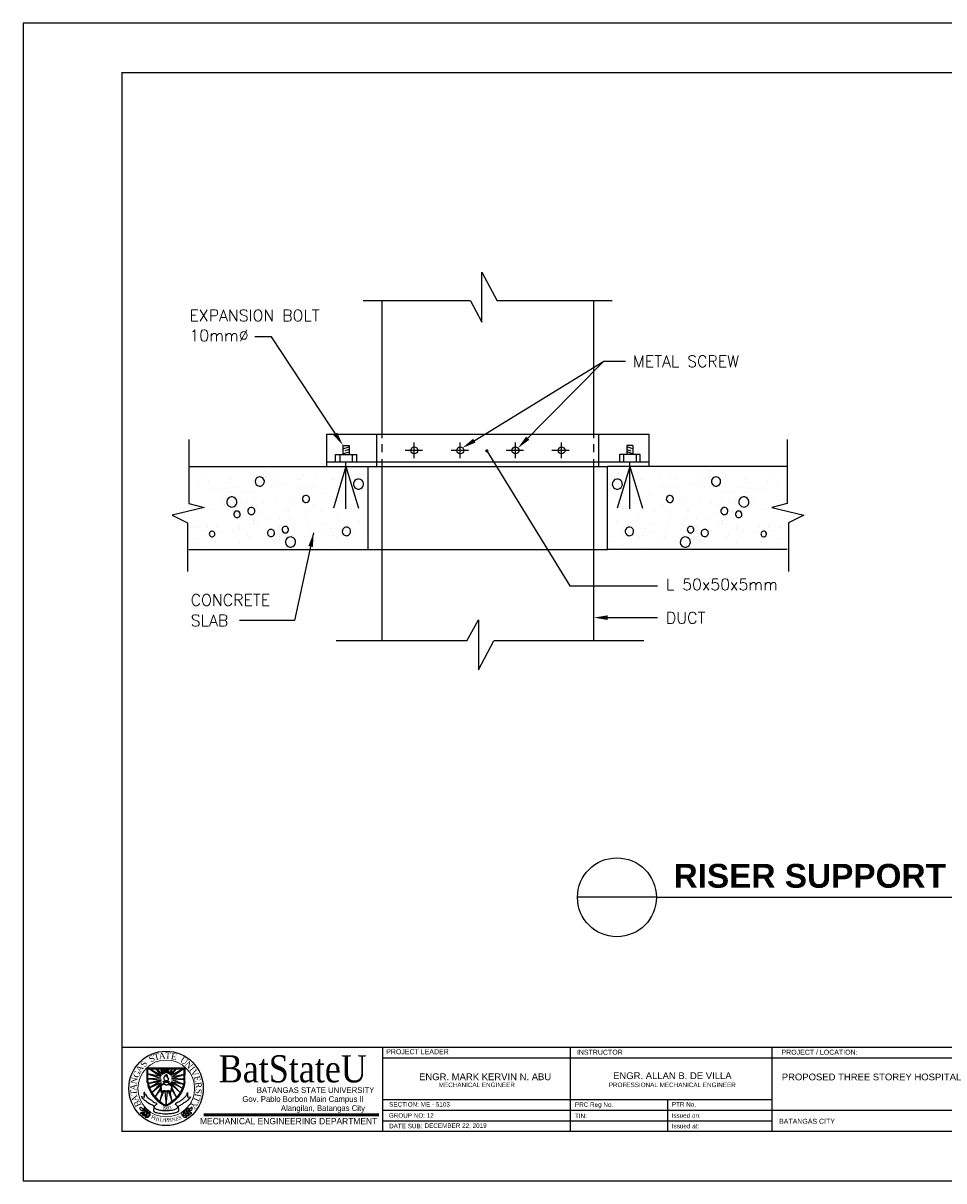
# Model space of a CAD drawing. Header units: millimetres. Extents: x 0 to 531, y -4 to 262.
# Tile 1 of 35: x 0 to 56, y 0 to 71. Entities that reach past the tile are written whole.
import ezdxf
from ezdxf.enums import TextEntityAlignment as Align

# ---------------------------------------------------------------- set-up
doc = ezdxf.new("R2010")
doc.units = ezdxf.units.MM
doc.layers.add('.1', color=1, linetype='Continuous')
doc.layers.add('template', color=7, linetype='Continuous')
doc.styles.add('arial', font='arial.ttf')
doc.styles.add('CGOTHIC', font='GOTHIC.TTF')
doc.styles.add('GARAMOND', font='GARA.TTF')
doc.styles.add('S', font='ROMANS.SHX')
doc.styles.get("Standard").update_dxf_attribs({"font": 'arial.ttf'})

# ---------------------------------------------------------------- blocks, each defined once
blk = doc.blocks.new('AR-1')
blk.add_lwpolyline([(0, 0, 0, 1, 0), (-3, 0, 1, 1, 0)], format="xyseb")

msp = doc.modelspace()

# ---------------------------------------------------------------- linework, layer by layer
at = {"layer": '.1', "color": 0}
msp.add_line((99.163, 70.553), (-0.113, 70.553), dxfattribs=at)
for p, q in [((27.794, 52.38), (27.794, 55.421)), ((27.794, 55.421), (28.729, 53.671)), ((27.092, 53.671), (20.565, 53.671)), ((21.715, 45.551), (21.715, 53.671)), ((27.092, 53.671), (27.794, 52.38)), ((35.712, 53.671), (28.729, 53.671)), ((34.595, 45.551), (34.595, 53.671)), ((14.993, 51.477), (13.975, 51.477)), ((19.184, 45.112), (14.993, 51.477)), ((26.85, 44.876), (35.213, 49.996)), ((30.181, 44.917), (35.213, 49.996)), ((35.213, 49.996), (36.515, 49.996)), ((9.955, 45.231), (9.955, 41.335)), ((18.355, 43.591), (18.355, 45.551)), ((18.355, 45.551), (37.955, 45.551)), ((21.409, 43.591), (21.409, 45.551)), ((21.715, 45.307), (21.715, 45.551)), ((34.595, 45.307), (34.595, 45.551)), ((34.9, 43.591), (34.9, 45.551)), ((37.955, 43.591), (37.955, 45.551)), ((46.355, 45.231), (46.355, 41.335)), ((19.338, 44.879), (19.338, 44.319)), ((19.338, 44.879), (19.707, 44.879)), ((19.338, 44.664), (19.707, 44.784)), ((19.338, 44.362), (19.707, 44.482)), ((19.708, 44.621), (19.451, 44.545)), ((19.707, 44.879), (19.707, 44.319)), ((21.715, 44.458), (21.715, 44.943)), ((24.168, 44.571), (23.116, 44.571)), ((23.675, 44.102), (23.675, 45.053)), ((26.982, 44.571), (25.929, 44.571)), ((26.475, 44.102), (26.475, 45.053)), ((28.095, 44.541), (33.146, 36.336)), ((30.315, 44.571), (29.263, 44.571)), ((29.835, 44.102), (29.835, 45.053)), ((33.103, 44.571), (32.05, 44.571)), ((32.635, 44.102), (32.635, 45.053)), ((34.595, 44.458), (34.595, 44.943)), ((36.971, 44.879), (36.602, 44.879)), ((36.602, 44.879), (36.602, 44.319)), ((36.971, 44.664), (36.602, 44.784)), ((36.602, 44.621), (36.858, 44.545)), ((36.971, 44.362), (36.602, 44.482)), ((36.971, 44.879), (36.971, 44.319)), ((18.355, 43.871), (37.955, 43.871)), ((18.893, 43.871), (18.893, 44.319)), ((18.893, 44.319), (20.153, 44.319)), ((19.143, 44.319), (19.143, 43.871)), ((19.523, 41.029), (19.523, 43.871)), ((19.902, 44.319), (19.902, 43.871)), ((20.153, 44.319), (20.153, 43.863)), ((21.715, 43.591), (21.715, 44.034)), ((34.595, 43.591), (34.595, 44.034)), ((37.417, 44.319), (36.157, 44.319)), ((36.157, 44.319), (36.157, 43.863)), ((36.407, 44.319), (36.407, 43.871)), ((36.787, 41.029), (36.787, 43.871)), ((37.166, 44.319), (37.166, 43.871)), ((37.417, 43.871), (37.417, 44.319)), ((9.955, 43.591), (20.875, 43.591)), ((10.909, 43.048), (10.909, 43.048)), ((13.693, 43.123), (13.693, 43.123)), ((13.873, 43.161), (13.873, 43.161)), ((14.565, 43.341), (14.565, 43.341)), ((15.283, 43.007), (15.283, 43.007)), ((16.966, 43.048), (16.966, 43.048)), ((17.682, 43.08), (17.682, 43.08)), ((19.523, 43.591), (18.754, 41.067)), ((19.523, 43.591), (20.291, 41.067)), ((20.19, 43.178), (20.19, 43.178)), ((20.613, 43.113), (20.613, 43.113)), ((20.875, 43.591), (35.435, 43.591)), ((20.875, 38.551), (20.875, 43.591)), ((21.715, 32.984), (21.715, 43.591)), ((34.595, 32.984), (34.595, 43.591)), ((46.355, 43.591), (35.435, 43.591)), ((35.435, 38.551), (35.435, 43.591)), ((35.696, 43.113), (35.696, 43.113)), ((36.787, 43.591), (36.019, 41.067)), ((36.119, 43.178), (36.119, 43.178)), ((36.787, 43.591), (37.555, 41.067)), ((38.627, 43.08), (38.627, 43.08)), ((39.343, 43.048), (39.343, 43.048)), ((41.026, 43.007), (41.026, 43.007)), ((41.744, 43.341), (41.744, 43.341)), ((42.436, 43.161), (42.436, 43.161)), ((42.616, 43.123), (42.616, 43.123)), ((45.4, 43.048), (45.4, 43.048)), ((10.616, 42.494), (10.616, 42.494)), ((11.155, 42.609), (11.155, 42.609)), ((12.424, 42.828), (12.424, 42.828)), ((12.437, 42.622), (12.437, 42.622)), ((12.539, 42.917), (12.539, 42.917)), ((12.911, 42.301), (12.911, 42.301)), ((14.629, 42.93), (14.629, 42.93)), ((14.975, 42.404), (14.975, 42.404)), ((15.129, 42.507), (15.129, 42.507)), ((15.283, 42.622), (15.283, 42.622)), ((15.859, 42.526), (15.859, 42.526)), ((16.705, 42.787), (16.705, 42.787)), ((16.771, 42.363), (16.771, 42.363)), ((17.129, 42.396), (17.129, 42.396)), ((17.552, 42.461), (17.552, 42.461)), ((18.692, 42.852), (18.692, 42.852)), ((18.79, 42.787), (18.79, 42.787)), ((18.985, 42.396), (18.985, 42.396)), ((37.324, 42.396), (37.324, 42.396)), ((37.52, 42.787), (37.52, 42.787)), ((37.617, 42.852), (37.617, 42.852)), ((38.757, 42.461), (38.757, 42.461)), ((39.18, 42.396), (39.18, 42.396)), ((39.539, 42.363), (39.539, 42.363)), ((39.604, 42.787), (39.604, 42.787)), ((40.451, 42.526), (40.451, 42.526)), ((41.026, 42.622), (41.026, 42.622)), ((41.18, 42.507), (41.18, 42.507)), ((41.334, 42.404), (41.334, 42.404)), ((41.68, 42.93), (41.68, 42.93)), ((43.398, 42.301), (43.398, 42.301)), ((43.77, 42.917), (43.77, 42.917)), ((43.872, 42.622), (43.872, 42.622)), ((43.885, 42.828), (43.885, 42.828)), ((45.155, 42.609), (45.155, 42.609)), ((45.694, 42.494), (45.694, 42.494)), ((11.397, 42.168), (11.397, 42.168)), ((11.924, 42.211), (11.924, 42.211)), ((12.193, 41.839), (12.193, 41.839)), ((12.501, 42.057), (12.501, 42.057)), ((13.206, 42.083), (13.206, 42.083)), ((13.911, 42.006), (13.911, 42.006)), ((13.963, 41.583), (13.963, 41.583)), ((16.087, 41.549), (16.087, 41.549)), ((18.301, 41.94), (18.301, 41.94)), ((38.008, 41.94), (38.008, 41.94)), ((40.223, 41.549), (40.223, 41.549)), ((42.347, 41.583), (42.347, 41.583)), ((42.398, 42.006), (42.398, 42.006)), ((43.103, 42.083), (43.103, 42.083)), ((43.808, 42.057), (43.808, 42.057)), ((44.116, 41.839), (44.116, 41.839)), ((44.385, 42.211), (44.385, 42.211)), ((44.912, 42.168), (44.912, 42.168)), ((10.891, 41.102), (8.944, 40.634)), ((9.955, 41.335), (10.891, 41.102)), ((11.267, 40.962), (11.267, 40.962)), ((12.014, 41.428), (12.014, 41.428)), ((12.116, 41.287), (12.116, 41.287)), ((12.18, 41.249), (12.18, 41.249)), ((13.168, 41.403), (13.168, 41.403)), ((13.283, 40.928), (13.283, 40.928)), ((13.463, 41.441), (13.463, 41.441)), ((14.104, 41.185), (14.104, 41.185)), ((14.524, 41.386), (14.524, 41.386)), ((15.305, 41.451), (15.305, 41.451)), ((15.924, 40.979), (15.924, 40.979)), ((16.001, 40.966), (16.001, 40.966)), ((16.25, 41.418), (16.25, 41.418)), ((17.129, 40.897), (17.129, 40.897)), ((17.552, 41.255), (17.552, 41.255)), ((18.008, 40.864), (18.008, 40.864)), ((19.995, 41.06), (19.995, 41.06)), ((36.315, 41.06), (36.315, 41.06)), ((38.301, 40.864), (38.301, 40.864)), ((38.757, 41.255), (38.757, 41.255)), ((39.18, 40.897), (39.18, 40.897)), ((40.06, 41.418), (40.06, 41.418)), ((40.308, 40.966), (40.308, 40.966)), ((40.385, 40.979), (40.385, 40.979)), ((41.004, 41.451), (41.004, 41.451)), ((41.786, 41.386), (41.786, 41.386)), ((42.206, 41.185), (42.206, 41.185)), ((42.847, 41.441), (42.847, 41.441)), ((43.026, 40.928), (43.026, 40.928)), ((43.142, 41.403), (43.142, 41.403)), ((44.129, 41.249), (44.129, 41.249)), ((44.193, 41.287), (44.193, 41.287)), ((44.296, 41.428), (44.296, 41.428)), ((45.042, 40.962), (45.042, 40.962)), ((46.355, 41.335), (45.419, 41.102)), ((45.419, 41.102), (47.365, 40.634)), ((8.944, 40.634), (9.878, 40.167)), ((9.878, 40.167), (9.878, 37.206)), ((13.193, 40.44), (13.193, 40.44)), ((13.886, 40.286), (13.886, 40.286)), ((13.886, 40.235), (13.886, 40.235)), ((13.963, 40.145), (13.963, 40.145)), ((14.078, 40.158), (14.078, 40.158)), ((14.193, 40.761), (14.193, 40.761)), ((14.86, 40.414), (14.86, 40.414)), ((15.488, 40.466), (15.488, 40.466)), ((16.104, 40.491), (16.104, 40.491)), ((17.031, 40.44), (17.031, 40.44)), ((18.952, 40.603), (18.952, 40.603)), ((19.246, 40.245), (19.246, 40.245)), ((20.353, 40.245), (20.353, 40.245)), ((35.957, 40.245), (35.957, 40.245)), ((37.064, 40.245), (37.064, 40.245)), ((37.357, 40.603), (37.357, 40.603)), ((39.278, 40.44), (39.278, 40.44)), ((40.206, 40.491), (40.206, 40.491)), ((40.821, 40.466), (40.821, 40.466)), ((41.449, 40.414), (41.449, 40.414)), ((42.116, 40.761), (42.116, 40.761)), ((42.231, 40.158), (42.231, 40.158)), ((42.347, 40.145), (42.347, 40.145)), ((42.424, 40.286), (42.424, 40.286)), ((42.424, 40.235), (42.424, 40.235)), ((43.116, 40.44), (43.116, 40.44)), ((47.365, 40.634), (46.431, 40.167)), ((46.431, 40.167), (46.431, 37.206)), ((10.398, 39.863), (10.398, 39.863)), ((10.527, 39.952), (10.527, 39.952)), ((10.988, 39.721), (10.988, 39.721)), ((11.039, 39.952), (11.039, 39.952)), ((11.103, 39.965), (11.103, 39.965)), ((11.655, 39.94), (11.655, 39.94)), ((11.77, 39.657), (11.77, 39.657)), ((12.667, 39.625), (12.667, 39.625)), ((13.052, 39.952), (13.052, 39.952)), ((13.052, 39.747), (13.052, 39.747)), ((13.527, 39.503), (13.527, 39.503)), ((15.475, 39.914), (15.475, 39.914)), ((16.347, 40.017), (16.347, 40.017)), ((17.555, 39.552), (16.393, 34.236)), ((16.411, 39.786), (16.411, 39.786)), ((17.226, 39.984), (17.226, 39.984)), ((17.389, 39.56), (17.389, 39.56)), ((18.106, 40.082), (18.106, 40.082)), ((18.236, 39.625), (18.236, 39.625)), ((18.562, 39.854), (18.562, 39.854)), ((19.604, 40.082), (19.604, 40.082)), ((19.995, 39.788), (19.995, 39.788)), ((36.315, 39.788), (36.315, 39.788)), ((36.706, 40.082), (36.706, 40.082)), ((37.748, 39.854), (37.748, 39.854)), ((38.073, 39.625), (38.073, 39.625)), ((38.204, 40.082), (38.204, 40.082)), ((38.92, 39.56), (38.92, 39.56)), ((39.083, 39.984), (39.083, 39.984)), ((39.898, 39.786), (39.898, 39.786)), ((39.962, 40.017), (39.962, 40.017)), ((40.834, 39.914), (40.834, 39.914)), ((42.783, 39.503), (42.783, 39.503)), ((43.257, 39.952), (43.257, 39.952)), ((43.257, 39.747), (43.257, 39.747)), ((43.642, 39.625), (43.642, 39.625)), ((44.539, 39.657), (44.539, 39.657)), ((44.654, 39.94), (44.654, 39.94)), ((45.206, 39.965), (45.206, 39.965)), ((45.27, 39.952), (45.27, 39.952)), ((45.321, 39.721), (45.321, 39.721)), ((45.783, 39.952), (45.783, 39.952)), ((45.911, 39.863), (45.911, 39.863)), ((10.485, 39.234), (10.485, 39.234)), ((11.373, 39.144), (11.373, 39.144)), ((11.603, 39.028), (11.603, 39.028)), ((13.026, 39.006), (13.026, 39.006)), ((13.629, 39.362), (13.629, 39.362)), ((15.027, 39.131), (15.027, 39.131)), ((15.193, 39.067), (15.193, 39.067)), ((15.296, 39.041), (15.296, 39.041)), ((15.45, 39.131), (15.45, 39.131)), ((15.488, 39.362), (15.488, 39.362)), ((15.834, 39.375), (15.834, 39.375)), ((16.27, 39.388), (16.27, 39.388)), ((17.389, 39.332), (17.389, 39.332)), ((17.65, 39.104), (17.65, 39.104)), ((18.692, 39.397), (18.692, 39.397)), ((18.92, 39.332), (18.92, 39.332)), ((19.995, 38.811), (19.995, 38.811)), ((20.516, 39.039), (20.516, 39.039)), ((35.794, 39.039), (35.794, 39.039)), ((36.315, 38.811), (36.315, 38.811)), ((37.389, 39.332), (37.389, 39.332)), ((37.617, 39.397), (37.617, 39.397)), ((38.659, 39.104), (38.659, 39.104)), ((38.92, 39.332), (38.92, 39.332)), ((40.039, 39.388), (40.039, 39.388)), ((40.475, 39.375), (40.475, 39.375)), ((40.821, 39.362), (40.821, 39.362)), ((40.86, 39.131), (40.86, 39.131)), ((41.013, 39.041), (41.013, 39.041)), ((41.116, 39.067), (41.116, 39.067)), ((41.283, 39.131), (41.283, 39.131)), ((42.68, 39.362), (42.68, 39.362)), ((43.284, 39.006), (43.284, 39.006)), ((44.706, 39.028), (44.706, 39.028)), ((44.937, 39.144), (44.937, 39.144)), ((45.824, 39.234), (45.824, 39.234)), ((9.955, 38.551), (20.875, 38.551)), ((10.898, 38.682), (10.898, 38.682)), ((18.692, 38.68), (18.692, 38.68)), ((20.875, 38.551), (35.435, 38.551)), ((46.355, 38.551), (35.435, 38.551)), ((37.617, 38.68), (37.617, 38.68)), ((45.411, 38.682), (45.411, 38.682)), ((33.146, 36.336), (38.481, 36.336)), ((16.393, 34.236), (13.037, 34.236)), ((26.882, 32.984), (27.584, 34.274)), ((27.584, 34.274), (27.584, 31.233)), ((34.875, 34.403), (38.479, 34.403)), ((26.882, 32.984), (18.922, 32.984)), ((27.584, 31.233), (28.519, 32.984)), ((37.638, 32.984), (28.519, 32.984)), ((38.402, 17.397), (33.606, 17.397)), ((38.402, 17.397), (66.117, 17.397))]:
    msp.add_line(p, q)
at = {"const_width": 0.098}
msp.add_lwpolyline([(28.046, 44.541, 1), (28.144, 44.541, 1)], format="xyb", close=True, dxfattribs=at)
for centre, radius in [((23.675, 44.571), 0.21), ((26.475, 44.571), 0.21), ((29.835, 44.571), 0.21), ((32.635, 44.571), 0.21), ((36.004, 17.397), 2.398)]:
    msp.add_circle(centre, radius)
for centre, radius, start, end in [((14.278, 42.681), 0.282, 3.28864, 120.06676), ((42.031, 42.681), 0.282, 59.93324, 176.71136), ((14.278, 42.681), 0.282, 120.06676, 3.28864), ((20.281, 42.522), 0.31, 167.45887, 32.49611), ((20.281, 42.522), 0.31, 32.49611, 167.45887), ((36.029, 42.522), 0.31, 147.50389, 12.54113), ((36.029, 42.522), 0.31, 12.54113, 147.50389), ((42.031, 42.681), 0.282, 176.71136, 59.93324), ((12.584, 41.437), 0.31, 347.45887, 212.49611), ((17.088, 41.621), 0.216, 48.9268, 180), ((17.088, 41.621), 0.216, 180, 48.9268), ((39.221, 41.621), 0.216, 131.0732, 0), ((39.221, 41.621), 0.216, 0, 131.0732), ((43.726, 41.437), 0.31, 327.50389, 192.54113), ((12.584, 41.437), 0.31, 212.49611, 347.45887), ((12.899, 40.687), 0.196, 326.26945, 213.73055), ((13.768, 40.893), 0.219, 346.84425, 253.73851), ((13.768, 40.893), 0.219, 253.73851, 346.84425), ((42.542, 40.893), 0.219, 286.26149, 193.15575), ((42.542, 40.893), 0.219, 193.15575, 286.26149), ((43.41, 40.687), 0.196, 326.26945, 213.73055), ((43.726, 41.437), 0.31, 192.54113, 327.50389), ((12.899, 40.687), 0.196, 213.73055, 326.26945), ((43.41, 40.687), 0.196, 213.73055, 326.26945), ((11.378, 39.495), 0.172, 82.26373, 244.36618), ((11.378, 39.495), 0.172, 244.36618, 82.26373), ((14.961, 39.547), 0.219, 166.84425, 73.73851), ((14.961, 39.547), 0.219, 73.73851, 166.84425), ((15.83, 39.752), 0.196, 146.26945, 33.73055), ((15.83, 39.752), 0.196, 33.73055, 146.26945), ((19.55, 39.647), 0.261, 306.47293, 205.43029), ((19.55, 39.647), 0.261, 205.43029, 306.47293), ((36.759, 39.647), 0.261, 334.56971, 233.52707), ((36.759, 39.647), 0.261, 233.52707, 334.56971), ((40.48, 39.752), 0.196, 146.26945, 33.73055), ((40.48, 39.752), 0.196, 33.73055, 146.26945), ((41.348, 39.547), 0.219, 106.26149, 13.15575), ((41.348, 39.547), 0.219, 13.15575, 106.26149), ((44.932, 39.495), 0.172, 97.73627, 295.63382), ((44.932, 39.495), 0.172, 295.63382, 97.73627), ((16.145, 39.002), 0.31, 167.45887, 32.49611), ((16.145, 39.002), 0.31, 32.49611, 167.45887), ((40.164, 39.002), 0.31, 147.50389, 12.54113), ((40.164, 39.002), 0.31, 12.54113, 147.50389)]:
    msp.add_arc(centre, radius, start, end)
msp.add_solid([(17.238, 38.761), (17.512, 38.701), (17.555, 39.552)])
at = {"layer": 'template'}
for p, q in [((-0.113, 70.553), (-0.113, 0.157)), ((5.904, 8.286), (96.154, 8.286)), ((21.75, 8.287), (21.75, 3.165)), ((21.75, 8.286), (21.75, 3.165)), ((33.159, 8.287), (33.159, 3.165)), ((33.159, 8.286), (33.159, 3.165)), ((45.45, 3.165), (45.45, 8.286)), ((21.75, 7.646), (78.321, 7.646)), ((7.43, 7.03), (9.741, 7.025)), ((7.43, 6.163), (7.43, 7.03)), ((8.255, 6.494), (7.457, 6.667)), ((7.457, 6.667), (8.255, 6.391)), ((7.479, 6.967), (9.677, 6.967)), ((7.479, 6.198), (7.479, 6.967)), ((8.255, 6.391), (7.506, 6.358)), ((7.506, 6.358), (8.276, 6.304)), ((8.309, 6.57), (7.571, 6.967)), ((7.571, 6.967), (8.255, 6.494)), ((8.01, 6.967), (7.978, 6.933)), ((7.978, 6.933), (8.309, 6.57)), ((8.369, 6.624), (8.01, 6.967)), ((8.26, 6.967), (8.233, 6.967)), ((8.233, 6.967), (8.369, 6.624)), ((8.45, 6.662), (8.26, 6.967)), ((8.45, 6.967), (8.392, 6.949)), ((8.392, 6.949), (8.45, 6.662)), ((8.531, 6.705), (8.45, 6.967)), ((8.553, 6.967), (8.531, 6.705)), ((8.629, 6.967), (8.553, 6.967)), ((8.727, 6.967), (8.629, 6.711)), ((8.629, 6.711), (8.629, 6.967)), ((8.965, 6.967), (8.727, 6.673)), ((8.727, 6.673), (8.765, 6.967)), ((8.765, 6.967), (8.727, 6.967)), ((9.215, 6.967), (8.808, 6.618)), ((8.808, 6.618), (8.965, 6.967)), ((9.627, 6.967), (8.868, 6.564)), ((8.868, 6.564), (9.215, 6.967)), ((8.906, 6.461), (9.627, 6.967)), ((9.677, 6.629), (8.906, 6.461)), ((8.927, 6.38), (9.677, 6.629)), ((9.677, 6.347), (8.927, 6.38)), ((8.938, 6.304), (9.677, 6.347)), ((9.677, 6.191), (9.677, 6.967)), ((9.726, 6.163), (9.741, 7.025)), ((8.276, 6.304), (7.505, 6.069)), ((7.505, 6.069), (8.282, 6.239)), ((8.282, 6.239), (7.58, 5.808)), ((7.58, 5.808), (8.309, 6.141)), ((8.309, 6.141), (7.713, 5.532)), ((7.713, 5.532), (8.363, 6.076)), ((8.227, 5.772), (7.916, 5.257)), ((7.916, 5.257), (8.238, 5.691)), ((8.193, 5.934), (8.271, 5.579)), ((8.253, 5.927), (8.311, 5.596)), ((8.439, 6.149), (8.439, 6.048)), ((8.719, 6.137), (8.719, 6.036)), ((9.435, 5.52), (8.803, 6.092)), ((8.929, 5.898), (8.848, 5.59)), ((9.574, 5.802), (8.868, 6.141)), ((8.868, 6.141), (9.435, 5.52)), ((8.88, 5.573), (8.975, 5.937)), ((8.906, 6.206), (9.574, 5.802)), ((8.906, 6.206), (9.643, 6.038)), ((8.911, 5.724), (9.215, 5.23)), ((9.643, 6.038), (8.938, 6.304)), ((9.215, 5.23), (8.944, 5.794)), ((7.083, 5.284), (7.267, 5.246)), ((7.267, 5.246), (7.256, 5.522)), ((8.198, 4.993), (8.445, 5.61)), ((8.352, 5.556), (8.198, 4.993)), ((8.51, 5.593), (8.578, 4.756)), ((8.578, 4.756), (8.662, 5.599)), ((8.732, 5.593), (8.951, 4.988)), ((8.951, 4.988), (8.83, 5.561)), ((9.875, 5.524), (9.886, 5.254)), ((9.886, 5.254), (10.066, 5.26)), ((21.75, 5.096), (45.45, 5.096)), ((39.083, 5.096), (39.083, 3.165)), ((21.75, 4.452), (57.226, 4.452)), ((21.75, 3.809), (32.084, 3.809)), ((21.75, 3.809), (45.45, 3.809)), ((33.159, 3.809), (43.493, 3.809)), ((-0.113, 0.157), (99.163, 0.157))]:
    msp.add_line(p, q, dxfattribs=at)
at = {"layer": 'template', "linetype": 'Continuous', "ltscale": 0.5}
msp.add_line((33.159, 8.286), (33.159, 3.165), dxfattribs=at)
at = {"layer": 'template', "linetype": 'Continuous', "lineweight": 50}
msp.add_line((10.868, 4.174), (21.528, 4.174), dxfattribs=at)
at = {"layer": 'template', "linetype": 'Continuous', "const_width": 0.0853}
msp.add_lwpolyline([(5.904, 3.165), (96.154, 3.165), (96.154, 67.544), (5.904, 67.544)], close=True, dxfattribs=at)
at = {"layer": 'template'}
msp.add_circle((8.582, 5.78), 2.263, dxfattribs=at)
at = {"layer": 'template', "lineweight": 20}
for centre, radius in [((8.582, 5.78), 2.263), ((8.59, 5.773), 1.728)]:
    msp.add_circle(centre, radius, dxfattribs=at)
at = {"layer": 'template', "start_tangent": (-1, 0)}
msp.add_spline([(8.571, 6.238), (8.502, 6.275), (8.466, 6.332), (8.466, 6.394), (8.466, 6.442), (8.481, 6.468), (8.495, 6.516), (8.517, 6.511), (8.524, 6.559), (8.539, 6.595), (8.558, 6.568), (8.595, 6.535), (8.624, 6.535), (8.621, 6.573), (8.608, 6.608), (8.611, 6.62), (8.645, 6.59), (8.645, 6.562), (8.651, 6.536), (8.651, 6.507), (8.641, 6.463), (8.667, 6.422), (8.7, 6.423), (8.72, 6.37), (8.714, 6.327), (8.683, 6.268), (8.653, 6.243), (8.615, 6.236), (8.57, 6.236), (8.572, 6.236)], degree=3, dxfattribs=at)
at = {"layer": 'template'}
for points in [[(7.43, 6.163), (7.5, 5.863), (7.647, 5.526), (7.847, 5.244), (8.249, 4.881), (8.52, 4.724), (8.575, 4.708)], [(7.479, 6.198), (7.549, 5.897), (7.696, 5.561), (7.896, 5.279), (8.298, 4.916), (8.569, 4.758), (8.624, 4.742)], [(8.193, 5.934), (8.192, 5.973), (8.249, 5.981), (8.311, 6.005), (8.387, 6.042), (8.439, 6.048), (8.439, 6.071)], [(8.311, 5.596), (8.366, 5.596), (8.375, 5.619), (8.413, 5.64), (8.477, 5.654), (8.538, 5.625), (8.575, 5.619), (8.625, 5.622), (8.662, 5.64), (8.717, 5.645), (8.752, 5.643), (8.784, 5.619), (8.801, 5.605), (8.848, 5.59)], [(9.677, 6.198), (9.606, 5.897), (9.46, 5.561), (9.259, 5.279), (8.857, 4.916), (8.586, 4.758), (8.532, 4.742)], [(9.726, 6.163), (9.655, 5.863), (9.509, 5.526), (9.308, 5.244), (8.906, 4.881), (8.635, 4.724), (8.581, 4.708)], [(8.973, 5.932), (8.961, 5.976), (8.9, 5.961), (8.865, 5.979), (8.839, 6.01), (8.802, 6.034), (8.77, 6.057), (8.719, 6.057)], [(8.271, 5.579), (8.32, 5.543), (8.372, 5.556), (8.407, 5.593), (8.445, 5.61), (8.497, 5.61), (8.538, 5.601), (8.578, 5.581), (8.645, 5.595), (8.685, 5.607), (8.732, 5.593), (8.83, 5.561), (8.88, 5.573)], [(7.164, 4.416), (7.055, 4.455), (7.005, 4.532), (6.999, 4.609), (7.008, 4.622), (7.075, 4.615), (7.142, 4.555), (7.168, 4.497), (7.176, 4.442), (7.176, 4.414), (7.169, 4.414), (7.155, 4.429), (7.153, 4.429)], [(7.27, 4.304), (7.208, 4.258), (7.121, 4.239), (7.066, 4.241), (7.023, 4.268), (7.021, 4.285), (7.063, 4.312), (7.105, 4.328), (7.157, 4.336), (7.177, 4.342), (7.216, 4.331), (7.267, 4.303), (7.269, 4.297)], [(7.408, 4.186), (7.347, 4.139), (7.259, 4.121), (7.204, 4.123), (7.161, 4.149), (7.159, 4.167), (7.202, 4.194), (7.244, 4.209), (7.295, 4.217), (7.315, 4.223), (7.354, 4.213), (7.405, 4.185), (7.407, 4.178)], [(7.297, 4.341), (7.325, 4.413), (7.318, 4.502), (7.301, 4.554), (7.263, 4.589), (7.246, 4.585), (7.232, 4.537), (7.228, 4.492), (7.235, 4.441), (7.235, 4.42), (7.256, 4.385), (7.297, 4.344), (7.304, 4.344)], [(7.436, 4.222), (7.463, 4.294), (7.456, 4.384), (7.439, 4.436), (7.401, 4.47), (7.384, 4.466), (7.37, 4.418), (7.367, 4.374), (7.374, 4.322), (7.374, 4.301), (7.394, 4.267), (7.436, 4.226), (7.442, 4.226)], [(7.587, 4.115), (7.614, 4.187), (7.607, 4.277), (7.59, 4.328), (7.552, 4.363), (7.535, 4.359), (7.521, 4.311), (7.518, 4.266), (7.525, 4.215), (7.525, 4.194), (7.545, 4.16), (7.587, 4.118), (7.594, 4.118)], [(9.565, 4.132), (9.54, 4.205), (9.551, 4.294), (9.57, 4.345), (9.609, 4.378), (9.626, 4.373), (9.638, 4.325), (9.64, 4.28), (9.631, 4.229), (9.63, 4.208), (9.608, 4.175), (9.565, 4.135), (9.558, 4.135)], [(9.72, 4.232), (9.696, 4.306), (9.706, 4.395), (9.726, 4.446), (9.765, 4.478), (9.782, 4.474), (9.794, 4.426), (9.795, 4.381), (9.786, 4.329), (9.785, 4.309), (9.763, 4.275), (9.72, 4.236), (9.713, 4.236)], [(9.746, 4.195), (9.805, 4.146), (9.892, 4.123), (9.947, 4.123), (9.992, 4.148), (9.994, 4.165), (9.953, 4.194), (9.911, 4.212), (9.86, 4.222), (9.841, 4.228), (9.801, 4.22), (9.749, 4.194), (9.747, 4.187)], [(9.863, 4.345), (9.839, 4.418), (9.849, 4.508), (9.869, 4.558), (9.908, 4.591), (9.925, 4.587), (9.937, 4.538), (9.938, 4.493), (9.929, 4.442), (9.928, 4.422), (9.906, 4.388), (9.863, 4.348), (9.856, 4.349)], [(9.889, 4.308), (9.948, 4.258), (10.035, 4.236), (10.09, 4.236), (10.135, 4.261), (10.137, 4.278), (10.096, 4.307), (10.054, 4.324), (10.003, 4.334), (9.984, 4.341), (9.944, 4.332), (9.892, 4.306), (9.89, 4.3)], [(9.999, 4.414), (10.11, 4.449), (10.163, 4.524), (10.173, 4.6), (10.164, 4.614), (10.097, 4.61), (10.028, 4.553), (9.999, 4.495), (9.989, 4.441), (9.988, 4.413), (9.994, 4.413), (10.009, 4.427), (10.011, 4.427)], [(7.56, 4.079), (7.498, 4.032), (7.41, 4.013), (7.356, 4.015), (7.312, 4.042), (7.31, 4.06), (7.353, 4.086), (7.395, 4.102), (7.446, 4.11), (7.466, 4.116), (7.505, 4.106), (7.556, 4.078), (7.558, 4.071)], [(9.59, 4.094), (9.65, 4.045), (9.737, 4.023), (9.791, 4.022), (9.836, 4.047), (9.838, 4.065), (9.797, 4.093), (9.756, 4.111), (9.705, 4.121), (9.685, 4.127), (9.646, 4.119), (9.594, 4.093), (9.591, 4.086)]]:
    msp.add_spline(points, degree=3, dxfattribs=at)
for points, end_tangent in [([(8.253, 5.927), (8.329, 5.967), (8.381, 6.014), (8.433, 6.028), (8.485, 6.034), (8.538, 6.014), (8.558, 5.987), (8.578, 5.973), (8.607, 5.999), (8.674, 6.014), (8.738, 6.025), (8.807, 5.993), (8.854, 5.947), (8.912, 5.927), (8.929, 5.935), (8.929, 5.898)], (0, -1)), ([(8.426, 6.218), (8.513, 6.214), (8.605, 6.21), (8.666, 6.211), (8.72, 6.217), (8.75, 6.215), (8.751, 6.186), (8.751, 6.162), (8.74, 6.14), (8.715, 6.137), (8.665, 6.132), (8.577, 6.132), (8.472, 6.13), (8.446, 6.145), (8.416, 6.164), (8.424, 6.22), (8.424, 6.226)], (-1, 0))]:
    msp.add_spline(points, degree=3, dxfattribs=dict(at, end_tangent=end_tangent))
for points, knots in [([(10.066, 5.26), (10.07, 5.26), (10.095, 5.255), (9.957, 5.126), (9.873, 5.015), (9.7, 4.92), (9.541, 4.813), (9.425, 4.719), (9.3, 4.678), (9.325, 4.548), (9.356, 4.444), (9.283, 4.316), (9.131, 4.288), (8.933, 4.236), (8.69, 4.218), (8.453, 4.212), (8.241, 4.244), (8.055, 4.264), (7.921, 4.312), (7.848, 4.367), (7.822, 4.417), (7.843, 4.505), (7.862, 4.593), (7.832, 4.744), (7.616, 4.789), (7.452, 4.928), (7.3, 5.046), (7.169, 5.135), (7.125, 5.222), (7.053, 5.29), (7.081, 5.286), (7.111, 5.279)], [1.525096, 1.525096, 1.525096, 1.525096, 1.532073, 1.584612, 1.633558, 1.698069, 1.768711, 1.823631, 1.856154, 1.874433, 1.942755, 1.959564, 2.013837, 2.081716, 2.168665, 2.253261, 2.318126, 2.380396, 2.439479, 2.4572, 2.470092, 2.492272, 2.543518, 2.560297, 2.639259, 2.721631, 2.780104, 2.832648, 2.871086, 2.885372, 2.911145, 2.911145, 2.911145, 2.911145]), ([(7.272, 5.551), (7.222, 5.551), (7.345, 5.388), (7.402, 5.275), (7.558, 5.136), (7.733, 5.034), (7.847, 4.918), (8.03, 4.889), (7.987, 4.796), (7.939, 4.746), (7.876, 4.708), (7.826, 4.61), (7.981, 4.522), (8.158, 4.471), (8.376, 4.433), (8.555, 4.436), (8.766, 4.432), (9.001, 4.46), (9.196, 4.539), (9.302, 4.602), (9.303, 4.671), (9.245, 4.712), (9.209, 4.763), (9.143, 4.798), (9.163, 4.866), (9.223, 4.938), (9.361, 4.96), (9.505, 5.062), (9.641, 5.156), (9.743, 5.259), (9.806, 5.353), (9.861, 5.423), (9.875, 5.512), (9.875, 5.524)], [0, 0, 0, 0, 0.050157, 0.09733, 0.169415, 0.238469, 0.297382, 0.34519, 0.361609, 0.384753, 0.415402, 0.43521, 0.480082, 0.549086, 0.637593, 0.692397, 0.728181, 0.847546, 0.920378, 0.94488, 0.959291, 0.979722, 1.010309, 1.023969, 1.046254, 1.066064, 1.119081, 1.173808, 1.241086, 1.282544, 1.318293, 1.350594, 1.379885, 1.379885, 1.379885, 1.379885]), ([(7.256, 5.545), (7.261, 5.55), (7.269, 5.554), (7.282, 5.553), (7.284, 5.553)], [3.04846765, 3.04846765, 3.04846765, 3.04846765, 3.05886904, 3.06079098, 3.06079098, 3.06079098, 3.06079098]), ([(8.551, 5.088), (8.563, 5.086), (8.584, 5.083), (8.599, 5.084), (8.611, 5.088)], [0, 0, 0, 0, 0.01145534, 0.02007474, 0.02007474, 0.02007474, 0.02007474]), ([(8.551, 5.067), (8.563, 5.065), (8.584, 5.062), (8.599, 5.064), (8.611, 5.067)], [0, 0, 0, 0, 0.01145534, 0.02007474, 0.02007474, 0.02007474, 0.02007474]), ([(8.556, 5.019), (8.566, 5.02), (8.583, 5.023), (8.596, 5.022), (8.604, 5.02)], [0.00178548, 0.00178548, 0.00178548, 0.00178548, 0.01145534, 0.01823656, 0.01823656, 0.01823656, 0.01823656]), ([(8.558, 4.998), (8.568, 5), (8.583, 5.002), (8.595, 5.001), (8.602, 5)], [0.00231179, 0.00231179, 0.00231179, 0.00231179, 0.01145534, 0.0176246, 0.0176246, 0.0176246, 0.0176246])]:
    msp.add_open_spline(points, degree=3, knots=knots, dxfattribs=at)

# ---------------------------------------------------------------- block references
at = {"xscale": 0.28, "yscale": 0.28, "zscale": 0.28}
for p, rotation in [((19.338, 44.879), 303.3621357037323), ((26.612, 44.73), 211.474954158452), ((29.984, 44.718), 225.2631921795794), ((34.595, 34.403), 180)]:
    msp.add_blockref('AR-1', p, dxfattribs=dict(at, rotation=rotation))

# ---------------------------------------------------------------- texts
at = {"style": 'S'}
for s, p in [('EXPANSION BOLT', (10.003, 52.426)), ('10mm%%C', (10.003, 51.211)), ('METAL SCREW', (36.979, 49.638)), ('L 50x50x5mm', (38.985, 36.072)), ('CONCRETE', (10.081, 35.127)), ('SLAB', (10.081, 33.879)), ('DUCT', (38.985, 34.043))]:
    msp.add_text(s, height=0.7, dxfattribs=at).set_placement(p)
at = {"insert": (39.451, 19.431), "char_height": 1.45195, "attachment_point": 1, "style": 'arial'}
msp.add_mtext_dynamic_manual_height_columns('{\\fArial|b1|i0|c0|p34;RISER SUPPORT DETAILS}', width=43.36072, gutter_width=1, heights=[0], dxfattribs=at)
at = {"layer": 'template', "width": 1}
for s, height, style, p in [('BatStateU', 1.6503, 'GARAMOND', (16.288, 6.146)), ('BATANGAS STATE UNIVERSITY', 0.35128, 'CGOTHIC', (17.674, 5.5)), ('Gov. Pablo Borbon Main Campus II', 0.35128, 'CGOTHIC', (16.915, 4.955)), ('Alangilan, Batangas City', 0.35128, 'CGOTHIC', (18.123, 4.405))]:
    msp.add_text(s, height=height, dxfattribs=dict(at, style=style)).set_placement(p, align=Align.CENTER)
at = {"layer": 'template', "style": 'arial'}
for s, height, p in [('PROJECT LEADER', 0.30409, (21.973, 7.854)), ('INSTRUCTOR', 0.304, (33.572, 7.827)), ('PROJECT / LOCATION:', 0.30402, (46.015, 7.827)), ('PROJECT / LOCATION:', 0.30402, (46.015, 7.827)), ('PROJECT / LOCATION:', 0.30402, (46.015, 7.827)), ('ENGR. MARK KERVIN N. ABU', 0.41257, (23.968, 6.277)), ('ENGR. ALLAN B. DE VILLA', 0.41257, (35.771, 6.344)), ('PROPOSED THREE STOREY HOSPITAL', 0.41257, (46.03, 6.268)), ('MECHANICAL ENGINEER', 0.27505, (25.164, 5.856)), ('PROFESSIONAL MECHANICAL ENGINEER', 0.27505, (35.506, 5.856)), ('SECTION: ME - 5103', 0.27505, (22.148, 4.669)), ('PRC Reg No.', 0.27505, (33.451, 4.655)), ('PTR No.', 0.275, (39.345, 4.669)), ('GROUP NO: 12', 0.27505, (22.129, 3.995)), ('TIN:', 0.275, (33.451, 3.973)), ('Issued on:', 0.275, (39.327, 3.995)), ('DATE SUB:', 0.275, (22.145, 3.352)), ('DECEMBER 22, 2019', 0.27505, (24.301, 3.378)), ('Issued at:', 0.275, (39.342, 3.352)), ('BATANGAS CITY', 0.30402, (45.867, 3.627))]:
    msp.add_text(s, height=height, dxfattribs=at).set_placement(p)
at = {"layer": 'template', "attachment_point": 1}
for s, insert, char_height, width, rotation in [('{\\fTimes New Roman|b0|i0|c0|p18;S}', (7.476, 7.66), 0.37713, 29.67394, 33.23179), ('{\\fTimes New Roman|b0|i0|c0|p18;T}', (7.792, 7.836), 0.37713, 29.67394, 14.44799), ('{\\fTimes New Roman|b0|i0|c0|p18;A}', (8.115, 7.933), 0.37713, 29.67394, 5.71852), ('{\\fTimes New Roman|b0|i0|c0|p18;T}', (8.532, 7.968), 0.37713, 0.3193, 356.81503), ('{\\fTimes New Roman|b0|i0|c0|p18;E}', (8.928, 7.939), 0.37713, 29.67394, 348.69045), ('{\\fTimes New Roman|b0|i0|c0|p18;A}', (6.703, 6.918), 0.37713, 29.67394, 56.11039), ('{\\fTimes New Roman|b0|i0|c0|p18;S}', (6.978, 7.245), 0.37713, 29.67394, 56.11039), ('{\\fTimes New Roman|b0|i0|c0|p18;U}', (9.62, 7.731), 0.37713, 29.67394, 323.50126), ('{\\fTimes New Roman|b0|i0|c0|p18;N}', (9.957, 7.474), 0.37713, 29.67394, 314.13564), ('{\\fTimes New Roman|b0|i0|c0|p18;I}', (10.257, 7.159), 0.37713, 29.67394, 308.6454), ('{\\fTimes New Roman|b0|i0|c0|p18;N}', (6.414, 6.093), 0.37713, 29.67394, 77.56161), ('{\\fTimes New Roman|b0|i0|c0|p18;G}', (6.538, 6.531), 0.37713, 29.67394, 65.93474), ('{\\fTimes New Roman|b0|i0|c0|p18;V}', (10.388, 6.99), 0.37713, 29.67394, 298.20017), ('{\\fTimes New Roman|b0|i0|c0|p18;E}', (10.613, 6.579), 0.37713, 29.67394, 285.47868), ('{\\fTimes New Roman|b0|i0|c0|p18;A}', (6.384, 5.658), 0.37713, 29.67394, 85.53705), ('{\\fTimes New Roman|b0|i0|c0|p18;T}', (6.434, 5.337), 0.37713, 29.67394, 94.26652), ('{\\fTimes New Roman|b0|i0|c0|p18;R}', (10.721, 6.187), 0.37713, 29.67394, 276.19955), ('{\\fTimes New Roman|b0|i0|c0|p18;S}', (10.768, 5.745), 0.37713, 29.67394, 266.05857), ('{\\fTimes New Roman|b0|i0|c0|p18;A}', (6.569, 4.905), 0.37713, 29.67394, 110.36673), ('{\\fTimes New Roman|b0|i0|c0|p18;B}', (6.75, 4.599), 0.37713, 29.67394, 115.18408), ('{\\fTimes New Roman|b0|i0|c0|p18;Y}', (10.529, 4.823), 0.37713, 29.67394, 237.49398), ('{\\fTimes New Roman|b0|i0|c0|p18;T}', (10.68, 5.175), 0.37713, 29.67394, 245.97799), ('{\\fTimes New Roman|b0|i0|c0|p18;I}', (10.727, 5.419), 0.37713, 29.67394, 259.8108), ('{\\fTimes New Roman|b0|i0|c0|p18;1}', (8.367, 4.704), 0.21119, 29.67394, 350.69674), ('{\\fTimes New Roman|b0|i0|c0|p18;9}', (8.449, 4.682), 0.21119, 29.67394, 359.89652), ('{\\fTimes New Roman|b0|i0|c0|p18;0}', (8.605, 4.678), 0.21119, 29.67394, 359.89652), ('{\\fTimes New Roman|b0|i0|c0|p18;3}', (8.72, 4.68), 0.21119, 29.67394, 14.57269), ('{\\fTimes New Roman|b0|i0|c0|p18;P}', (7.745, 4.16), 0.21119, 29.67394, 333.24497), ('{\\fTimes New Roman|b0|i0|c0|p18;P}', (7.751, 4.16), 0.21119, 29.67394, 333.24497), ('{\\fTimes New Roman|b0|i0|c0|p18;H}', (7.878, 4.085), 0.21119, 29.67394, 342.36893), ('{\\fTimes New Roman|b0|i0|c0|p18;I}', (8.093, 4.015), 0.21119, 29.67394, 350.74463), ('{\\fTimes New Roman|b0|i0|c0|p18;L}', (8.223, 3.996), 0.21119, 29.67394, 350.69674), ('{\\fTimes New Roman|b0|i0|c0|p18;I}', (8.399, 3.963), 0.21119, 29.67394, 357.83253), ('{\\fTimes New Roman|b0|i0|c0|p18;P}', (8.505, 3.953), 0.21119, 29.67394, 359.89652), ('{\\fTimes New Roman|b0|i0|c0|p18;P}', (8.638, 3.946), 0.21119, 29.67394, 7.51618), ('{\\fTimes New Roman|b0|i0|c0|p18;I}', (8.8, 3.954), 0.21119, 29.67394, 9.03911), ('{\\fTimes New Roman|b0|i0|c0|p18;N}', (8.909, 3.964), 0.21119, 29.67394, 12.92447), ('{\\fTimes New Roman|b0|i0|c0|p18;E}', (9.131, 4.02), 0.21119, 29.67394, 14.57269), ('{\\fTimes New Roman|b0|i0|c0|p18;S}', (9.311, 4.071), 0.21119, 29.67394, 14.57269)]:
    msp.add_mtext(s, dxfattribs=dict(at, insert=insert, char_height=char_height, width=width, rotation=rotation))
at = {"layer": 'template', "linetype": 'Continuous', "lineweight": 0, "insert": (10.642, 3.98), "char_height": 0.38403, "width": 12.18966, "attachment_point": 1}
msp.add_mtext('{\\fCentury Gothic|b0|i0|c0|p34;\\C7;MECHANICAL ENGINEERING DEPARTMENT}', dxfattribs=at)

doc.saveas('drawing.dxf')
